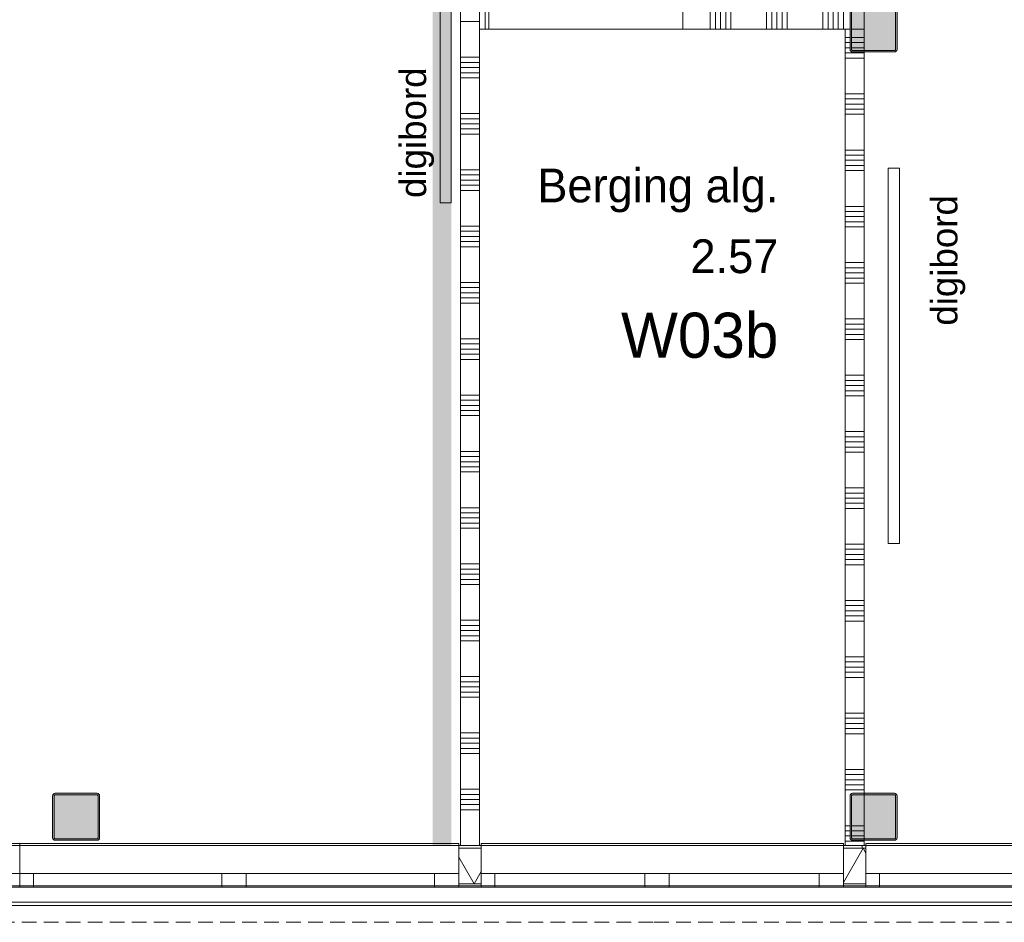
# Model space of a CAD drawing. Header units: millimetres. Extents: x -409 to 257590, y -7854 to 67330.
# Tile 173 of 205: x 85310 to 90557, y -409 to 4400. Entities that reach past the tile are written whole.
import ezdxf
from ezdxf.enums import TextEntityAlignment as Align

# ---------------------------------------------------------------- set-up
doc = ezdxf.new("R2010")
doc.units = ezdxf.units.MM
doc.header["$MEASUREMENT"] = 0
doc.linetypes.add('B0702', pattern=[117.37, 78.119999, -39.250001])
for name, color, linetype in [('New_21 Buitenwanden', 7, 'Continuous'), ('New_21 Buitenwanden Doorsnede-arcering', 7, 'Continuous'), ('New_21 Buitenwanden Laagscheidingslijnen', 7, 'Continuous'), ('New_21 Buitenwanden Ramen', 7, 'Continuous'), ('New_22 NC Binnenwanden', 7, 'Continuous'), ('New_22 NC Binnenwanden Deuren', 7, 'Continuous'), ('New_22 NC Binnenwanden Doorsnede-arcering', 7, 'Continuous'), ('New_22 NC Binnenwanden Laagscheidingslijnen', 7, 'Continuous'), ('New_23 Vloeren', 7, 'Continuous'), ('New_41 Buitenwandafwerking houten latten', 7, 'Continuous'), ('New_72 Vaste Inrichting', 7, 'Continuous'), ('New_info tekst digiborden', 7, 'Continuous'), ('New_Info Wandafwerking aanduiding', 7, 'Continuous'), ('New_Info Wandafwerking aanduiding Doorsnede-arcering', 7, 'Continuous'), ('New_Z Ruimtefuncties', 7, 'Continuous'), ('New_Z Ruimtefuncties Zone omranding', 7, 'Continuous'), ('New_Z Ruimtefuncties Zone tekst', 7, 'Continuous'), ('S-COLS-____-OTLN.RVT S', 7, 'Continuous'), ('S-COLS-____-OTLN.RVT S 2D arcering', 7, 'Continuous')]:
    doc.layers.add(name, color=color, linetype=linetype)
doc.styles.add('GENERATED_STYLE_1', font='txt')
doc.styles.add('GENERATED_STYLE_2', font='txt')
pattern_1 = [(90, (0, 0), (-200, 0), [])]

# ---------------------------------------------------------------- blocks, each defined once
blk = doc.blocks.new('Slab_1_2', base_point=(0, 42578.3))
at = {"layer": 'New_23 Vloeren', "color": 1, "linetype": 'Continuous', "lineweight": 0, "flags": 128}
blk.add_lwpolyline([(61758.1, 8599), (73460, 8599), (73460, 0), (99110, 0), (99110, 26125), (66860, 26125), (61760, 26125)], dxfattribs=at)
blk = doc.blocks.new('*X119')
at = {"layer": 'New_22 NC Binnenwanden Doorsnede-arcering', "color": 254, "linetype": 'Continuous', "lineweight": 0, "true_color": 0xe9ebeb}
blk.add_line((87790.3, 4350), (87790.3, 4450), dxfattribs=at)
blk = doc.blocks.new('*X120')
at = {"layer": 'New_22 NC Binnenwanden Doorsnede-arcering', "color": 254, "linetype": 'Continuous', "lineweight": 0, "true_color": 0xe9ebeb}
for p, q in [((88990.3, 4350), (88990.3, 4450)), ((89017.7, 4350), (89017.7, 4450)), ((89045.1, 4350), (89045.1, 4450)), ((89072.6, 4350), (89072.6, 4450)), ((89100, 4350), (89100, 4450)), ((89290.3, 4350), (89290.3, 4450)), ((89317.7, 4350), (89317.7, 4450)), ((89345.1, 4350), (89345.1, 4450)), ((89372.6, 4350), (89372.6, 4450)), ((89400, 4350), (89400, 4450)), ((89590.3, 4350), (89590.3, 4450)), ((89617.7, 4350), (89617.7, 4450)), ((89645.1, 4350), (89645.1, 4450)), ((89672.6, 4350), (89672.6, 4450)), ((89700, 4350), (89700, 4450))]:
    blk.add_line(p, q, dxfattribs=at)
blk = doc.blocks.new('D1 22_5')
at = {"layer": 'New_22 NC Binnenwanden Deuren', "color": 1, "linetype": 'Continuous', "lineweight": 0}
for q in [(-481.8, 267.6), (-517, 0)]:
    blk.add_line((517, 0), q, dxfattribs=at)
at = {"layer": 'New_22 NC Binnenwanden Deuren', "color": 7, "linetype": 'Continuous', "lineweight": 0}
for p, q in [((-517, -14), (-517, -114)), ((-517, -14), (-517, -114)), ((517, -14), (517, -114)), ((517, -14), (517, -114))]:
    blk.add_line(p, q, dxfattribs=at)
at = {"layer": 'New_22 NC Binnenwanden Deuren', "color": 1, "linetype": 'Continuous', "lineweight": 0}
blk.add_arc((517, 0), 1034, 165, 180, dxfattribs=at)
blk = doc.blocks.new('Wall_14_2', base_point=(87660, 4450))
at = {"layer": 'New_22 NC Binnenwanden', "color": 8, "linetype": 'Continuous', "lineweight": 0, "true_color": 0x778488}
for p, q in [((87810, 4450), (87810, 4350)), ((88844, 4450), (88844, 4350))]:
    blk.add_line(p, q, dxfattribs=at)
at = {"layer": 'New_22 NC Binnenwanden', "color": 8, "linetype": 'Continuous', "lineweight": 0, "true_color": 0x778488, "flags": 128}
for points in [[(87810, 4450), (87760, 4450)], [(87760, 4450), (87760, 4350)], [(89710, 4450), (88844, 4450)], [(89810, 4450), (89810, 4350)], [(87760, 4350), (87810, 4350)], [(88844, 4350), (89710, 4350)]]:
    blk.add_lwpolyline(points, dxfattribs=at)
at = {"layer": 'New_22 NC Binnenwanden Laagscheidingslijnen', "color": 8, "linetype": 'Continuous', "lineweight": 0, "true_color": 0x778488}
for p, q in [((89710, 4350), (89735, 4350)), ((89743, 4350), (89810, 4350))]:
    blk.add_line(p, q, dxfattribs=at)
at = {"layer": 'New_22 NC Binnenwanden', "color": 8, "lineweight": 0, "true_color": 0x778488}
for name in ['*X119', '*X120']:
    blk.add_blockref(name, (0, 0), dxfattribs=at)
at = {"layer": 'New_22 NC Binnenwanden Deuren', "color": 1, "linetype": 'Continuous', "lineweight": 0, "xscale": -0.9999999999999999, "zscale": 1000, "rotation": 359.9999169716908}
blk.add_blockref('D1 22_5', (88327, 4464), dxfattribs=at)
blk = doc.blocks.new('Wall_210_2', base_point=(99110, 0))
at = {"layer": 'New_21 Buitenwanden', "color": 8, "linetype": 'Continuous', "lineweight": 0, "true_color": 0x778488}
for p, q in [((73316, -214), (99254, -214)), ((73246, -302), (99324, -302))]:
    blk.add_line(p, q, dxfattribs=at)
at = {"layer": 'New_21 Buitenwanden', "color": 8, "linetype": 'Continuous', "lineweight": 0, "true_color": 0x778488, "flags": 128}
for points in [[(99110, 0), (73460, 0)], [(73140, -320), (99412, -320)]]:
    blk.add_lwpolyline(points, dxfattribs=at)
blk = doc.blocks.new('*X882')
at = {"layer": 'New_22 NC Binnenwanden Doorsnede-arcering', "color": 254, "linetype": 'Continuous', "lineweight": 0, "true_color": 0xe9ebeb}
for p, q in [((89710, 4305.5), (89735, 4305.5)), ((89710, 4278.1), (89735, 4278.1)), ((89710, 4250.7), (89735, 4250.7)), ((89710, 4223.2), (89810, 4223.2)), ((89710, 4195.8), (89810, 4195.8)), ((89710, 4005.5), (89810, 4005.5)), ((89710, 3978.1), (89810, 3978.1)), ((89710, 3950.7), (89810, 3950.7)), ((89710, 3923.2), (89810, 3923.2)), ((89710, 3895.8), (89810, 3895.8)), ((89710, 3705.5), (89810, 3705.5)), ((89710, 3678.1), (89810, 3678.1)), ((89710, 3650.7), (89810, 3650.7)), ((89710, 3623.2), (89810, 3623.2)), ((89710, 3595.8), (89810, 3595.8)), ((89709.9, 3405.5), (89809.9, 3405.5)), ((89709.9, 3378.1), (89809.9, 3378.1)), ((89709.9, 3350.7), (89809.9, 3350.7)), ((89709.9, 3323.2), (89809.9, 3323.2)), ((89709.9, 3295.8), (89809.9, 3295.8)), ((89709.9, 3105.5), (89809.9, 3105.5)), ((89709.9, 3078.1), (89809.9, 3078.1)), ((89709.9, 3050.7), (89809.9, 3050.7)), ((89709.9, 3023.2), (89809.9, 3023.2)), ((89709.9, 2995.8), (89809.9, 2995.8)), ((89709.9, 2805.5), (89809.9, 2805.5)), ((89709.9, 2778.1), (89809.9, 2778.1)), ((89709.9, 2750.7), (89809.9, 2750.7)), ((89709.9, 2723.2), (89809.9, 2723.2)), ((89709.9, 2695.8), (89809.9, 2695.8)), ((89709.9, 2505.5), (89809.9, 2505.5)), ((89709.9, 2478.1), (89809.9, 2478.1)), ((89709.9, 2450.7), (89809.9, 2450.7)), ((89709.9, 2423.2), (89809.9, 2423.2)), ((89709.9, 2395.8), (89809.9, 2395.8)), ((89709.9, 2205.5), (89809.9, 2205.5)), ((89709.9, 2178.1), (89809.9, 2178.1)), ((89709.9, 2150.7), (89809.9, 2150.7)), ((89709.9, 2123.2), (89809.9, 2123.2)), ((89709.9, 2095.8), (89809.9, 2095.8)), ((89709.9, 1905.5), (89809.9, 1905.5)), ((89709.9, 1878.1), (89809.9, 1878.1)), ((89709.9, 1850.7), (89809.9, 1850.7)), ((89709.9, 1823.2), (89809.9, 1823.2)), ((89709.9, 1795.8), (89809.9, 1795.8)), ((89709.9, 1605.5), (89809.9, 1605.5)), ((89709.9, 1578.1), (89809.9, 1578.1)), ((89709.9, 1550.7), (89809.9, 1550.7)), ((89709.9, 1523.2), (89809.9, 1523.2)), ((89709.9, 1495.8), (89809.9, 1495.8)), ((89709.8, 1305.5), (89809.8, 1305.5)), ((89709.8, 1278.1), (89809.8, 1278.1)), ((89709.8, 1250.7), (89809.8, 1250.7)), ((89709.8, 1223.2), (89809.8, 1223.2)), ((89709.8, 1195.8), (89809.8, 1195.8)), ((89709.8, 1005.5), (89809.8, 1005.5)), ((89709.8, 978.1), (89809.8, 978.1)), ((89709.8, 950.7), (89809.8, 950.7)), ((89709.8, 923.2), (89809.8, 923.2)), ((89709.8, 895.8), (89809.8, 895.8)), ((89709.8, 705.5), (89809.8, 705.5)), ((89709.8, 678.1), (89809.8, 678.1)), ((89709.8, 650.7), (89809.8, 650.7)), ((89709.8, 623.2), (89809.8, 623.2)), ((89709.8, 595.8), (89809.8, 595.8)), ((89709.8, 405.5), (89809.8, 405.5)), ((89709.8, 378.1), (89809.8, 378.1)), ((89709.8, 350.7), (89809.8, 350.7)), ((89709.8, 323.2), (89809.8, 323.2)), ((89709.8, 295.8), (89809.8, 295.8)), ((89709.8, 105.5), (89735, 105.5)), ((89709.8, 78.1), (89735, 78.1)), ((89709.8, 50.7), (89735, 50.7)), ((89709.8, 23.2), (89809.8, 23.2))]:
    blk.add_line(p, q, dxfattribs=at)
blk = doc.blocks.new('*X883')
at = {"layer": 'New_22 NC Binnenwanden Doorsnede-arcering', "color": 254, "linetype": 'Continuous', "lineweight": 0, "true_color": 0xe9ebeb}
for p, q in [((89743, 105.5), (89809.8, 105.5)), ((89743, 78.1), (89809.8, 78.1)), ((89743, 50.7), (89809.8, 50.7))]:
    blk.add_line(p, q, dxfattribs=at)
blk = doc.blocks.new('*X884')
at = {"layer": 'New_22 NC Binnenwanden Doorsnede-arcering', "color": 254, "linetype": 'Continuous', "lineweight": 0, "true_color": 0xe9ebeb}
for p, q in [((89743, 4305.5), (89810, 4305.5)), ((89743, 4278.1), (89810, 4278.1)), ((89743, 4250.7), (89810, 4250.7))]:
    blk.add_line(p, q, dxfattribs=at)
blk = doc.blocks.new('Wall_219_2', base_point=(89810, 4450))
at = {"layer": 'New_22 NC Binnenwanden', "color": 8, "linetype": 'Continuous', "lineweight": 0, "true_color": 0x778488, "flags": 128}
for points in [[(89710, 4350), (89709.8, 0)], [(89810, 4233), (89810, 4350)], [(89809.8, 275), (89810, 4225)], [(89809.8, 33), (89809.8, 267)], [(89809.8, 0), (89709.8, 0)], [(89809.8, 0), (89809.8, 25)]]:
    blk.add_lwpolyline(points, dxfattribs=at)
at = {"layer": 'New_22 NC Binnenwanden Laagscheidingslijnen', "color": 8, "linetype": 'Continuous', "lineweight": 0, "true_color": 0x778488}
for p, q in [((89710, 4350), (89735, 4350)), ((89743, 4350), (89810, 4350))]:
    blk.add_line(p, q, dxfattribs=at)
at = {"layer": 'New_22 NC Binnenwanden', "color": 8, "lineweight": 0, "true_color": 0x778488}
for name in ['*X882', '*X884', '*X883']:
    blk.add_blockref(name, (0, 0), dxfattribs=at)
blk = doc.blocks.new('Notitiebord 22 KM')
at = {"layer": 'New_72 Vaste Inrichting', "color": 253, "linetype": 'Continuous', "lineweight": 0, "true_color": 0x99a3a6}
for p, q in [((2000, 60), (0, 60)), ((0, 60), (0, 0)), ((2000, 0), (2000, 60)), ((0, 0), (2000, 0))]:
    blk.add_line(p, q, dxfattribs=at)
blk = doc.blocks.new('Column 360[43]_2', base_point=(0.5, 3))
at = {"layer": 'S-COLS-____-OTLN.RVT S 2D arcering', "linetype": 'Continuous', "lineweight": 0, "true_color": 0x778488}
h = blk.add_hatch(color=8, dxfattribs=at)
h.paths.add_polyline_path([(85485.5, 41), (85486.5, 36), (85489.3, 31.8), (85493.5, 28.9), (85498.5, 28), (85722.5, 28), (85727.5, 28.9), (85731.7, 31.8), (85734.5, 36), (85735.5, 41), (85735.5, 265), (85734.5, 269.9), (85731.7, 274.1), (85727.5, 277), (85722.5, 278), (85498.5, 278), (85493.5, 277), (85489.3, 274.1), (85486.5, 269.9), (85485.5, 265)])
h.paths.add_polyline_path([(85722.5, 36), (85498.5, 36), (85496.6, 36.3), (85495, 37.4), (85493.9, 39), (85493.5, 41), (85493.5, 265), (85493.9, 266.9), (85495, 268.5), (85496.6, 269.6), (85498.5, 270), (85722.5, 270), (85724.4, 269.6), (85726.1, 268.5), (85727.1, 266.9), (85727.5, 265), (85727.5, 41), (85727.1, 39), (85726.1, 37.4), (85724.4, 36.3)], flags=0)
blk.add_hatch(color=8, dxfattribs=at).paths.add_polyline_path([(85722.5, 270), (85498.5, 270), (85496.6, 269.6), (85495, 268.5), (85493.9, 266.9), (85493.5, 265), (85493.5, 41), (85493.9, 39), (85495, 37.4), (85496.6, 36.3), (85498.5, 36), (85722.5, 36), (85724.4, 36.3), (85726.1, 37.4), (85727.1, 39), (85727.5, 41), (85727.5, 265), (85727.1, 266.9), (85726.1, 268.5), (85724.4, 269.6)])
at = {"layer": 'S-COLS-____-OTLN.RVT S', "color": 1, "linetype": 'Continuous', "lineweight": 0}
for p, q in [((85486.5, 269.9), (85485.5, 265)), ((85485.5, 265), (85485.5, 41)), ((85489.3, 274.1), (85486.5, 269.9)), ((85493.5, 277), (85489.3, 274.1)), ((85498.5, 278), (85493.5, 277)), ((85493.5, 265), (85493.9, 266.9)), ((85493.5, 41), (85493.5, 265)), ((85493.9, 266.9), (85495, 268.5)), ((85495, 268.5), (85496.6, 269.6)), ((85496.6, 269.6), (85498.5, 270)), ((85722.5, 278), (85498.5, 278)), ((85498.5, 270), (85722.5, 270)), ((85727.5, 277), (85722.5, 278)), ((85722.5, 270), (85724.4, 269.6)), ((85724.4, 269.6), (85726.1, 268.5)), ((85726.1, 268.5), (85727.1, 266.9)), ((85727.1, 266.9), (85727.5, 265)), ((85731.7, 274.1), (85727.5, 277)), ((85727.5, 265), (85727.5, 41)), ((85734.5, 269.9), (85731.7, 274.1)), ((85735.5, 265), (85734.5, 269.9)), ((85735.5, 41), (85735.5, 265)), ((85485.5, 41), (85486.5, 36)), ((85486.5, 36), (85489.3, 31.8)), ((85489.3, 31.8), (85493.5, 28.9)), ((85493.9, 39), (85493.5, 41)), ((85493.5, 28.9), (85498.5, 28)), ((85495, 37.4), (85493.9, 39)), ((85496.6, 36.3), (85495, 37.4)), ((85498.5, 36), (85496.6, 36.3)), ((85722.5, 36), (85498.5, 36)), ((85498.5, 28), (85722.5, 28)), ((85724.4, 36.3), (85722.5, 36)), ((85722.5, 28), (85727.5, 28.9)), ((85726.1, 37.4), (85724.4, 36.3)), ((85727.1, 39), (85726.1, 37.4)), ((85727.5, 41), (85727.1, 39)), ((85727.5, 28.9), (85731.7, 31.8)), ((85731.7, 31.8), (85734.5, 36)), ((85734.5, 36), (85735.5, 41))]:
    blk.add_line(p, q, dxfattribs=at)
blk = doc.blocks.new('Column 361[44]_2', base_point=(0.5, 3))
at = {"layer": 'S-COLS-____-OTLN.RVT S 2D arcering', "linetype": 'Continuous', "lineweight": 0, "true_color": 0x778488}
h = blk.add_hatch(color=8, dxfattribs=at)
h.paths.add_polyline_path([(89735.5, 41), (89736.5, 36), (89739.3, 31.8), (89743.5, 28.9), (89748.5, 28), (89972.5, 28), (89977.5, 28.9), (89981.7, 31.8), (89984.5, 36), (89985.5, 41), (89985.5, 265), (89984.5, 269.9), (89981.7, 274.1), (89977.5, 277), (89972.5, 278), (89748.5, 278), (89743.5, 277), (89739.3, 274.1), (89736.5, 269.9), (89735.5, 265)])
h.paths.add_polyline_path([(89972.5, 36), (89748.5, 36), (89746.6, 36.3), (89745, 37.4), (89743.9, 39), (89743.5, 41), (89743.5, 265), (89743.9, 266.9), (89745, 268.5), (89746.6, 269.6), (89748.5, 270), (89972.5, 270), (89974.4, 269.6), (89976.1, 268.5), (89977.1, 266.9), (89977.5, 265), (89977.5, 41), (89977.1, 39), (89976.1, 37.4), (89974.4, 36.3)], flags=0)
blk.add_hatch(color=8, dxfattribs=at).paths.add_polyline_path([(89972.5, 270), (89748.5, 270), (89746.6, 269.6), (89745, 268.5), (89743.9, 266.9), (89743.5, 265), (89743.5, 41), (89743.9, 39), (89745, 37.4), (89746.6, 36.3), (89748.5, 36), (89972.5, 36), (89974.4, 36.3), (89976.1, 37.4), (89977.1, 39), (89977.5, 41), (89977.5, 265), (89977.1, 266.9), (89976.1, 268.5), (89974.4, 269.6)])
at = {"layer": 'S-COLS-____-OTLN.RVT S', "color": 1, "linetype": 'Continuous', "lineweight": 0}
for p, q in [((89736.5, 269.9), (89735.5, 265)), ((89735.5, 265), (89735.5, 41)), ((89739.3, 274.1), (89736.5, 269.9)), ((89743.5, 277), (89739.3, 274.1)), ((89748.5, 278), (89743.5, 277)), ((89743.5, 265), (89743.9, 266.9)), ((89743.5, 41), (89743.5, 265)), ((89743.9, 266.9), (89745, 268.5)), ((89745, 268.5), (89746.6, 269.6)), ((89746.6, 269.6), (89748.5, 270)), ((89972.5, 278), (89748.5, 278)), ((89748.5, 270), (89972.5, 270)), ((89977.5, 277), (89972.5, 278)), ((89972.5, 270), (89974.4, 269.6)), ((89974.4, 269.6), (89976.1, 268.5)), ((89976.1, 268.5), (89977.1, 266.9)), ((89977.1, 266.9), (89977.5, 265)), ((89981.7, 274.1), (89977.5, 277)), ((89977.5, 265), (89977.5, 41)), ((89984.5, 269.9), (89981.7, 274.1)), ((89985.5, 265), (89984.5, 269.9)), ((89985.5, 41), (89985.5, 265)), ((89735.5, 41), (89736.5, 36)), ((89736.5, 36), (89739.3, 31.8)), ((89739.3, 31.8), (89743.5, 28.9)), ((89743.9, 39), (89743.5, 41)), ((89743.5, 28.9), (89748.5, 28)), ((89745, 37.4), (89743.9, 39)), ((89746.6, 36.3), (89745, 37.4)), ((89748.5, 36), (89746.6, 36.3)), ((89972.5, 36), (89748.5, 36)), ((89748.5, 28), (89972.5, 28)), ((89974.4, 36.3), (89972.5, 36)), ((89972.5, 28), (89977.5, 28.9)), ((89976.1, 37.4), (89974.4, 36.3)), ((89977.1, 39), (89976.1, 37.4)), ((89977.5, 41), (89977.1, 39)), ((89977.5, 28.9), (89981.7, 31.8)), ((89981.7, 31.8), (89984.5, 36)), ((89984.5, 36), (89985.5, 41))]:
    blk.add_line(p, q, dxfattribs=at)
blk = doc.blocks.new('Column 392[75]_2', base_point=(0.5, 3))
at = {"layer": 'S-COLS-____-OTLN.RVT S 2D arcering', "linetype": 'Continuous', "lineweight": 0, "true_color": 0x778488}
h = blk.add_hatch(color=8, dxfattribs=at)
h.paths.add_polyline_path([(89735.5, 4241), (89736.5, 4236), (89739.3, 4231.8), (89743.5, 4228.9), (89748.5, 4228), (89972.5, 4228), (89977.5, 4228.9), (89981.7, 4231.8), (89984.5, 4236), (89985.5, 4241), (89985.5, 4465), (89984.5, 4469.9), (89981.7, 4474.1), (89977.5, 4477), (89972.5, 4478), (89748.5, 4478), (89743.5, 4477), (89739.3, 4474.1), (89736.5, 4469.9), (89735.5, 4465)])
h.paths.add_polyline_path([(89972.5, 4236), (89748.5, 4236), (89746.6, 4236.3), (89745, 4237.4), (89743.9, 4239), (89743.5, 4241), (89743.5, 4465), (89743.9, 4466.9), (89745, 4468.5), (89746.6, 4469.6), (89748.5, 4470), (89972.5, 4470), (89974.4, 4469.6), (89976.1, 4468.5), (89977.1, 4466.9), (89977.5, 4465), (89977.5, 4241), (89977.1, 4239), (89976.1, 4237.4), (89974.4, 4236.3)], flags=0)
blk.add_hatch(color=8, dxfattribs=at).paths.add_polyline_path([(89972.5, 4470), (89748.5, 4470), (89746.6, 4469.6), (89745, 4468.5), (89743.9, 4466.9), (89743.5, 4465), (89743.5, 4241), (89743.9, 4239), (89745, 4237.4), (89746.6, 4236.3), (89748.5, 4236), (89972.5, 4236), (89974.4, 4236.3), (89976.1, 4237.4), (89977.1, 4239), (89977.5, 4241), (89977.5, 4465), (89977.1, 4466.9), (89976.1, 4468.5), (89974.4, 4469.6)])
at = {"layer": 'S-COLS-____-OTLN.RVT S', "color": 1, "linetype": 'Continuous', "lineweight": 0}
for p, q in [((89736.5, 4469.9), (89735.5, 4465)), ((89735.5, 4465), (89735.5, 4241)), ((89739.3, 4474.1), (89736.5, 4469.9)), ((89743.5, 4477), (89739.3, 4474.1)), ((89748.5, 4478), (89743.5, 4477)), ((89743.5, 4465), (89743.9, 4466.9)), ((89743.5, 4241), (89743.5, 4465)), ((89743.9, 4466.9), (89745, 4468.5)), ((89745, 4468.5), (89746.6, 4469.6)), ((89746.6, 4469.6), (89748.5, 4470)), ((89972.5, 4478), (89748.5, 4478)), ((89748.5, 4470), (89972.5, 4470)), ((89977.5, 4477), (89972.5, 4478)), ((89972.5, 4470), (89974.4, 4469.6)), ((89974.4, 4469.6), (89976.1, 4468.5)), ((89976.1, 4468.5), (89977.1, 4466.9)), ((89977.1, 4466.9), (89977.5, 4465)), ((89981.7, 4474.1), (89977.5, 4477)), ((89977.5, 4465), (89977.5, 4241)), ((89984.5, 4469.9), (89981.7, 4474.1)), ((89985.5, 4465), (89984.5, 4469.9)), ((89985.5, 4241), (89985.5, 4465)), ((89735.5, 4241), (89736.5, 4236)), ((89736.5, 4236), (89739.3, 4231.8)), ((89739.3, 4231.8), (89743.5, 4228.9)), ((89743.9, 4239), (89743.5, 4241)), ((89743.5, 4228.9), (89748.5, 4228)), ((89745, 4237.4), (89743.9, 4239)), ((89746.6, 4236.3), (89745, 4237.4)), ((89748.5, 4236), (89746.6, 4236.3)), ((89972.5, 4236), (89748.5, 4236)), ((89748.5, 4228), (89972.5, 4228)), ((89974.4, 4236.3), (89972.5, 4236)), ((89972.5, 4228), (89977.5, 4228.9)), ((89976.1, 4237.4), (89974.4, 4236.3)), ((89977.1, 4239), (89976.1, 4237.4)), ((89977.5, 4241), (89977.1, 4239)), ((89977.5, 4228.9), (89981.7, 4231.8)), ((89981.7, 4231.8), (89984.5, 4236)), ((89984.5, 4236), (89985.5, 4241))]:
    blk.add_line(p, q, dxfattribs=at)
blk = doc.blocks.new('Berging alg._2.57_56_2', base_point=(88696.4, 3082.3))
at = {"layer": 'New_Z Ruimtefuncties Zone tekst', "color": 2, "lineweight": 0}
for tag, height, style, p in [('DUMMY_938', 180, 'GENERATED_STYLE_1', (89353.1, 3648)), ('ROOM_NAME', 180, 'GENERATED_STYLE_1', (89353.1, 3606.9)), ('DUMMY_939', 180, 'GENERATED_STYLE_1', (89353.1, 3270.9)), ('ROOM_NUMBER', 180, 'GENERATED_STYLE_1', (89353.1, 3229.7)), ('stWallCovering', 240, 'GENERATED_STYLE_2', (89353.1, 2838.9))]:
    blk.add_attdef(tag, text='', height=height, dxfattribs=dict(at, style=style)).set_placement(p, align=Align.TOP_RIGHT)
at = {"layer": 'New_Z Ruimtefuncties Zone tekst', "color": 2, "lineweight": 0, "style": 'GENERATED_STYLE_2'}
blk.add_attdef('DUMMY_940', text='', height=240, dxfattribs=at).set_placement((88039.8, 2893.7), align=Align.TOP_LEFT)
blk = doc.blocks.new('*X2068')
at = {"layer": 'New_22 NC Binnenwanden Doorsnede-arcering', "color": 254, "linetype": 'Continuous', "lineweight": 0, "true_color": 0xe9ebeb}
for p, q in [((87733, 4390.3), (87660, 4390.3)), ((87760, 4390.3), (87733, 4390.3)), ((87733, 4200), (87660, 4200)), ((87760, 4200), (87733, 4200)), ((87733, 4172.6), (87660, 4172.6)), ((87760, 4172.6), (87733, 4172.6)), ((87733, 4145.1), (87660, 4145.1)), ((87733, 4117.7), (87660, 4117.7)), ((87760, 4145.1), (87733, 4145.1)), ((87760, 4117.7), (87733, 4117.7)), ((87733, 4090.3), (87660, 4090.3)), ((87760, 4090.3), (87733, 4090.3)), ((87733, 3900), (87660, 3900)), ((87760, 3900), (87733, 3900)), ((87733, 3872.6), (87660, 3872.6)), ((87733, 3845.1), (87660, 3845.1)), ((87760, 3872.6), (87733, 3872.6)), ((87760, 3845.1), (87733, 3845.1)), ((87733, 3817.7), (87660, 3817.7)), ((87733, 3790.3), (87660, 3790.3)), ((87760, 3817.7), (87733, 3817.7)), ((87760, 3790.3), (87733, 3790.3)), ((87733, 3600), (87660, 3600)), ((87733, 3572.6), (87660, 3572.6)), ((87760, 3600), (87733, 3600)), ((87760, 3572.6), (87733, 3572.6)), ((87733, 3545.1), (87660, 3545.1)), ((87733, 3517.7), (87660, 3517.7)), ((87760, 3545.1), (87733, 3545.1)), ((87760, 3517.7), (87733, 3517.7)), ((87733, 3490.3), (87660, 3490.3)), ((87760, 3490.3), (87733, 3490.3)), ((87733, 3300), (87660, 3300)), ((87733, 3272.6), (87660, 3272.6)), ((87760, 3300), (87733, 3300)), ((87760, 3272.6), (87733, 3272.6)), ((87733, 3245.1), (87660, 3245.1)), ((87733, 3217.7), (87660, 3217.7)), ((87760, 3245.1), (87733, 3245.1)), ((87760, 3217.7), (87733, 3217.7)), ((87733, 3190.3), (87660, 3190.3)), ((87760, 3190.3), (87733, 3190.3)), ((87733, 3000), (87660, 3000)), ((87760, 3000), (87733, 3000)), ((87733, 2972.6), (87660, 2972.6)), ((87733, 2945.1), (87660, 2945.1)), ((87760, 2972.6), (87733, 2972.6)), ((87760, 2945.1), (87733, 2945.1)), ((87733, 2917.7), (87660, 2917.7)), ((87733, 2890.3), (87660, 2890.3)), ((87760, 2917.7), (87733, 2917.7)), ((87760, 2890.3), (87733, 2890.3)), ((87733, 2700), (87660, 2700)), ((87760, 2700), (87733, 2700)), ((87733, 2672.6), (87660, 2672.6)), ((87733, 2645.1), (87660, 2645.1)), ((87760, 2672.6), (87733, 2672.6)), ((87760, 2645.1), (87733, 2645.1)), ((87733, 2617.7), (87660, 2617.7)), ((87733, 2590.3), (87660, 2590.3)), ((87760, 2617.7), (87733, 2617.7)), ((87760, 2590.3), (87733, 2590.3)), ((87733, 2400), (87660, 2400)), ((87733, 2372.6), (87660, 2372.6)), ((87760, 2400), (87733, 2400)), ((87760, 2372.6), (87733, 2372.6)), ((87733, 2345.1), (87660, 2345.1)), ((87733, 2317.7), (87660, 2317.7)), ((87760, 2345.1), (87733, 2345.1)), ((87760, 2317.7), (87733, 2317.7)), ((87733, 2290.3), (87660, 2290.3)), ((87760, 2290.3), (87733, 2290.3)), ((87733, 2100), (87660, 2100)), ((87760, 2100), (87733, 2100)), ((87733, 2072.6), (87660, 2072.6)), ((87760, 2072.6), (87733, 2072.6)), ((87733, 2045.1), (87660, 2045.1)), ((87733, 2017.7), (87660, 2017.7)), ((87760, 2045.1), (87733, 2045.1)), ((87760, 2017.7), (87733, 2017.7)), ((87733, 1990.3), (87660, 1990.3)), ((87760, 1990.3), (87733, 1990.3)), ((87733, 1800), (87660, 1800)), ((87760, 1800), (87733, 1800)), ((87733, 1772.6), (87660, 1772.6)), ((87733, 1745.1), (87660, 1745.1)), ((87760, 1772.6), (87733, 1772.6)), ((87760, 1745.1), (87733, 1745.1)), ((87733, 1717.7), (87660, 1717.7)), ((87733, 1690.3), (87660, 1690.3)), ((87760, 1717.7), (87733, 1717.7)), ((87760, 1690.3), (87733, 1690.3)), ((87733, 1500), (87660, 1500)), ((87733, 1472.6), (87660, 1472.6)), ((87760, 1500), (87733, 1500)), ((87760, 1472.6), (87733, 1472.6)), ((87733, 1445.1), (87660, 1445.1)), ((87733, 1417.7), (87660, 1417.7)), ((87760, 1445.1), (87733, 1445.1)), ((87760, 1417.7), (87733, 1417.7)), ((87733, 1390.3), (87660, 1390.3)), ((87760, 1390.3), (87733, 1390.3)), ((87733, 1200), (87660, 1200)), ((87733, 1172.6), (87660, 1172.6)), ((87760, 1200), (87733, 1200)), ((87760, 1172.6), (87733, 1172.6)), ((87733, 1145.1), (87660, 1145.1)), ((87733, 1117.7), (87660, 1117.7)), ((87760, 1145.1), (87733, 1145.1)), ((87760, 1117.7), (87733, 1117.7)), ((87733, 1090.3), (87660, 1090.3)), ((87760, 1090.3), (87733, 1090.3)), ((87733, 900), (87660, 900)), ((87760, 900), (87733, 900)), ((87733, 872.6), (87660, 872.6)), ((87733, 845.1), (87660, 845.1)), ((87760, 872.6), (87733, 872.6)), ((87760, 845.1), (87733, 845.1)), ((87733, 817.7), (87660, 817.7)), ((87733, 790.3), (87660, 790.3)), ((87760, 817.7), (87733, 817.7)), ((87760, 790.3), (87733, 790.3)), ((87733, 600), (87660, 600)), ((87760, 600), (87733, 600)), ((87733, 572.6), (87660, 572.6)), ((87733, 545.1), (87660, 545.1)), ((87760, 572.6), (87733, 572.6)), ((87760, 545.1), (87733, 545.1)), ((87733, 517.7), (87660, 517.7)), ((87733, 490.3), (87660, 490.3)), ((87760, 517.7), (87733, 517.7)), ((87760, 490.3), (87733, 490.3)), ((87733, 300), (87660, 300)), ((87733, 272.6), (87660, 272.6)), ((87760, 300), (87733, 300)), ((87760, 272.6), (87733, 272.6)), ((87733, 245.1), (87660, 245.1)), ((87733, 217.7), (87660, 217.7)), ((87760, 245.1), (87733, 245.1)), ((87760, 217.7), (87733, 217.7)), ((87733, 190.3), (87660, 190.3)), ((87760, 190.3), (87733, 190.3))]:
    blk.add_line(p, q, dxfattribs=at)
blk = doc.blocks.new('Wall_471_2', base_point=(87660, 8949.4))
at = {"layer": 'New_22 NC Binnenwanden', "color": 8, "linetype": 'Continuous', "lineweight": 0, "true_color": 0x778488, "flags": 128}
for points in [[(87660, 8849.4), (87660, 0)], [(87760, 0), (87760, 8849.4)], [(87660, 0), (87760, 0)]]:
    blk.add_lwpolyline(points, dxfattribs=at)
at = {"layer": 'New_22 NC Binnenwanden', "color": 8, "lineweight": 0, "true_color": 0x778488}
blk.add_blockref('*X2068', (0, 0), dxfattribs=at)
blk = doc.blocks.new('Curtain Wall_72_2')
at = {"layer": 'New_41 Buitenwandafwerking houten latten', "color": 253, "linetype": 'B0702', "lineweight": 0, "true_color": 0x99a3a6, "flags": 128}
for points in [[(73467, -409), (73513, -409), (73613, -409), (73713, -409), (73813, -409), (73859, -409), (73959, -409), (74059, -409), (74159, -409), (74205, -409), (74305, -409), (74405, -409), (74505, -409), (74551, -409), (74651, -409), (74751, -409), (74851, -409), (74897, -409), (74997, -409), (75097, -409), (75197, -409), (75243, -409), (75343, -409), (75443, -409), (75543, -409), (75589, -409), (75689, -409), (75789, -409), (75889, -409), (75935, -409), (76035, -409), (76135, -409), (76235, -409), (76281, -409), (76381, -409), (76481, -409), (76581, -409), (76627, -409), (76727, -409), (76827, -409), (76927, -409), (76973, -409), (77073, -409), (77173, -409), (77273, -409), (77319, -409), (77419, -409), (77519, -409), (77619, -409), (77665, -409), (77765, -409), (77865, -409), (77965, -409), (78011, -409), (78111, -409), (78211, -409), (78311, -409), (78357, -409), (78457, -409), (78557, -409), (78657, -409), (78703, -409), (78803, -409), (78903, -409), (79003, -409), (79049, -409), (79149, -409), (79249, -409), (79349, -409), (79395, -409), (79495, -409), (79595, -409), (79695, -409), (79741, -409), (79841, -409), (79941, -409.1), (80041, -409.1), (80087, -409.1), (80187, -409.1), (80287, -409.1), (80387, -409.1), (80433, -409.1), (80533, -409.1), (80633, -409.1), (80733, -409.1), (80779, -409.1), (80879, -409.1), (80979, -409.1), (81079, -409.1), (81125, -409.1), (81225, -409.1), (81325, -409.1), (81425, -409.1), (81471, -409.1), (81571, -409.1), (81671, -409.1), (81771, -409.1), (81817, -409.1), (81917, -409.1), (82017, -409.1), (82117, -409.1), (82163, -409.1), (82263, -409.1), (82363, -409.1), (82463, -409.1), (82509, -409.1), (82609, -409.1), (82709, -409.1), (82809, -409.1), (82855, -409.1), (82955, -409.1), (83055, -409.1), (83155, -409.1), (83201, -409.1), (83301, -409.1), (83401, -409.1), (83501, -409.1), (83547, -409.1), (83647, -409.1), (83747, -409.1), (83847, -409.1), (83893, -409.1), (83993, -409.1), (84093, -409.1), (84193, -409.1), (84239, -409.1), (84339, -409.1), (84439, -409.1), (84539, -409.1), (84585, -409.1), (84685, -409.1), (84785, -409.1), (84885, -409.1), (84931, -409.1), (85031, -409.1), (85131, -409.1), (85231, -409.1), (85277, -409.1), (85377, -409.1), (85477, -409.1), (85577, -409.1), (85623, -409.1), (85723, -409.1), (85823, -409.1), (85923, -409.1), (85969, -409.1), (86069, -409.1), (86169, -409.1), (86269, -409.1), (86315, -409.1), (86415, -409.1), (86515, -409.1), (86615, -409.1), (86661, -409.1), (86761, -409.1), (86861, -409.1), (86961, -409.1), (87007, -409.1), (87107, -409.1), (87207, -409.1), (87307, -409.1), (87353, -409.1), (87453, -409.1), (87553, -409.1), (87653, -409.1), (87699, -409.1), (87799, -409.1), (87899, -409.1), (87999, -409.1), (88045, -409.1), (88145, -409.1), (88245, -409.1), (88345, -409.1), (88391, -409.1), (88491, -409.1), (88591, -409.1), (88691, -409.1)], [(88691, -409.1), (88737, -409.1), (88837, -409.1), (88937, -409.1), (89037, -409.1), (89083, -409.1), (89183, -409.1), (89283, -409.1), (89383, -409.1), (89429, -409.1), (89529, -409.1), (89629, -409.1), (89729, -409.1), (89775, -409.1), (89875, -409.1), (89975, -409.1), (90075, -409.1), (90121, -409.1), (90221, -409.1), (90321, -409.1), (90421, -409.1), (90467, -409.1), (90567, -409.1), (90667, -409.1), (90767, -409.1), (90813, -409.1), (90913, -409.1), (91013, -409.1), (91113, -409.1), (91159, -409.1), (91259, -409.1), (91359, -409.1), (91459, -409.1), (91505, -409.1), (91605, -409.1), (91705, -409.1), (91805, -409.1), (91851, -409.1), (91951, -409.1), (92051, -409.1), (92151, -409.1), (92197, -409.1), (92297, -409.1), (92397, -409.2), (92497, -409.2), (92543, -409.2), (92643, -409.2), (92743, -409.2), (92843, -409.2), (92889, -409.2), (92989, -409.2), (93089, -409.2), (93189, -409.2), (93235, -409.2), (93335, -409.2), (93435, -409.2), (93535, -409.2), (93581, -409.2), (93681, -409.2), (93781, -409.2), (93881, -409.2), (93927, -409.2), (94027, -409.2), (94127, -409.2), (94227, -409.2), (94273, -409.2), (94373, -409.2), (94473, -409.2), (94573, -409.2), (94619, -409.2), (94719, -409.2), (94819, -409.2), (94919, -409.2), (94965, -409.2), (95065, -409.2), (95165, -409.2), (95265, -409.2), (95311, -409.2), (95411, -409.2), (95511, -409.2), (95611, -409.2), (95657, -409.2), (95757, -409.2), (95857, -409.2), (95957, -409.2), (96003, -409.2), (96103, -409.2), (96203, -409.2), (96303, -409.2), (96349, -409.2), (96449, -409.2), (96549, -409.2), (96649, -409.2), (96695, -409.2), (96795, -409.2), (96895, -409.2), (96995, -409.2), (97041, -409.2), (97141, -409.2), (97241, -409.2), (97341, -409.2), (97387, -409.2), (97487, -409.2), (97587, -409.2), (97687, -409.2), (97733, -409.2), (97833, -409.2), (97933, -409.2), (98033, -409.2), (98079, -409.2), (98179, -409.2), (98279, -409.2), (98379, -409.2), (98425, -409.2), (98525, -409.2), (98625, -409.2), (98725, -409.2), (98771, -409.2), (98871, -409.2), (98971, -409.2), (99071, -409.2), (99102.9, -409.2)]]:
    blk.add_lwpolyline(points, dxfattribs=at)
blk = doc.blocks.new('*X2282')
at = {"layer": 'New_21 Buitenwanden Doorsnede-arcering', "color": 254, "linetype": 'Continuous', "lineweight": 0, "true_color": 0xe9ebeb}
for q in [(87650, -62.3), (87770, -137.9)]:
    blk.add_line((87731.8, -204), q, dxfattribs=at)
blk = doc.blocks.new('*X2283')
at = {"layer": 'New_21 Buitenwanden Doorsnede-arcering', "color": 254, "linetype": 'Continuous', "lineweight": 0, "true_color": 0xe9ebeb}
for p in [(89700, -197), (89819.8, -40.4)]:
    blk.add_line(p, (89805.1, -15), dxfattribs=at)
blk = doc.blocks.new('Rnx horizontaal 22_38')
at = {"layer": 'New_21 Buitenwanden Ramen', "color": 1, "linetype": 'Continuous', "lineweight": 0}
for p, q in [((-1170, 150), (-1170, 160)), ((-1170, 160), (1170, 160)), ((1170, 160), (1170, 150)), ((-1170, 0), (-1097, 0)), ((-1097, 0), (-1097, -72)), ((-1097, 0), (-93.5, 0)), ((-93.5, -72), (-93.5, 0)), ((-93.5, 0), (-57, 0)), ((-57, 0), (36.5, 0)), ((36.5, 0), (36.5, -72)), ((36.5, 0), (1040, 0)), ((1040, -72), (1040, 0)), ((1040, 0), (1170, 0)), ((-1097, -72), (-1170, -72)), ((-93.5, -72), (-1097, -72)), ((-57, -72), (-93.5, -72)), ((36.5, -72), (-57, -72)), ((1040, -72), (36.5, -72)), ((1170, -72), (1040, -72))]:
    blk.add_line(p, q, dxfattribs=at)
at = {"layer": 'New_21 Buitenwanden Ramen', "color": 9, "linetype": 'Continuous', "lineweight": 0}
for p, q in [((-1170, 135), (-1170, 150)), ((-1170, 0), (-1170, 135)), ((1170, 135), (1170, 150)), ((1170, 0), (1170, 135)), ((-1170, -54), (-1170, 0)), ((-1170, -54), (-1170, 0)), ((1170, -54), (1170, 0)), ((1170, -54), (1170, 0)), ((-1170, -72), (-1170, -54)), ((-1170, -72), (-1170, -54)), ((1170, -72), (1170, -54)), ((1170, -72), (1170, -54))]:
    blk.add_line(p, q, dxfattribs=at)
blk = doc.blocks.new('Rnx horizontaal 22_41')
at = {"layer": 'New_21 Buitenwanden Ramen', "color": 1, "linetype": 'Continuous', "lineweight": 0}
for p, q in [((-1175, 150), (-1175, 160)), ((-1175, 160), (1175, 160)), ((1175, 160), (1175, 150)), ((-1175, 0), (-1102, 0)), ((-1102, 0), (-1102, -72)), ((-1102, 0), (-36.5, 0)), ((-36.5, -72), (-36.5, 0)), ((-36.5, 0), (0, 0)), ((0, 0), (36.5, 0)), ((36.5, 0), (36.5, -72)), ((36.5, 0), (1102, 0)), ((1102, -72), (1102, 0)), ((1102, 0), (1175, 0)), ((-1102, -72), (-1175, -72)), ((-36.5, -72), (-1102, -72)), ((0, -72), (-36.5, -72)), ((36.5, -72), (0, -72)), ((1102, -72), (36.5, -72)), ((1175, -72), (1102, -72))]:
    blk.add_line(p, q, dxfattribs=at)
at = {"layer": 'New_21 Buitenwanden Ramen', "color": 9, "linetype": 'Continuous', "lineweight": 0}
for p, q in [((-1175, 135), (-1175, 150)), ((-1175, 0), (-1175, 135)), ((1175, 135), (1175, 150)), ((1175, 0), (1175, 135)), ((-1175, -54), (-1175, 0)), ((-1175, -54), (-1175, 0)), ((1175, -54), (1175, 0)), ((1175, -54), (1175, 0)), ((-1175, -72), (-1175, -54)), ((-1175, -72), (-1175, -54)), ((1175, -72), (1175, -54)), ((1175, -72), (1175, -54))]:
    blk.add_line(p, q, dxfattribs=at)
blk = doc.blocks.new('Rnx horizontaal 22_42')
at = {"layer": 'New_21 Buitenwanden Ramen', "color": 1, "linetype": 'Continuous', "lineweight": 0}
for p, q in [((-965, 150), (-965, 160)), ((-965, 160), (965, 160)), ((965, 160), (965, 150)), ((-965, 0), (-892, 0)), ((-892, 0), (-892, -72)), ((-892, 0), (-93.5, 0)), ((-93.5, -72), (-93.5, 0)), ((-93.5, 0), (-57, 0)), ((-57, 0), (36.5, 0)), ((36.5, 0), (36.5, -72)), ((36.5, 0), (835, 0)), ((835, -72), (835, 0)), ((835, 0), (965, 0)), ((-892, -72), (-965, -72)), ((-93.5, -72), (-892, -72)), ((-57, -72), (-93.5, -72)), ((36.5, -72), (-57, -72)), ((835, -72), (36.5, -72)), ((965, -72), (835, -72))]:
    blk.add_line(p, q, dxfattribs=at)
at = {"layer": 'New_21 Buitenwanden Ramen', "color": 9, "linetype": 'Continuous', "lineweight": 0}
for p, q in [((-965, 135), (-965, 150)), ((-965, 0), (-965, 135)), ((965, 135), (965, 150)), ((965, 0), (965, 135)), ((-965, -54), (-965, 0)), ((-965, -54), (-965, 0)), ((965, -54), (965, 0)), ((965, -54), (965, 0)), ((-965, -72), (-965, -54)), ((-965, -72), (-965, -54)), ((965, -72), (965, -54)), ((965, -72), (965, -54))]:
    blk.add_line(p, q, dxfattribs=at)
blk = doc.blocks.new('Rnx horizontaal 22_25')
at = {"layer": 'New_21 Buitenwanden Ramen', "color": 1, "linetype": 'Continuous', "lineweight": 0}
for p, q in [((-1130, 150), (-1130, 160)), ((-1130, 160), (1130, 160)), ((1130, 160), (1130, 150)), ((-1130, 0), (-1057, 0)), ((-1057, 0), (-1057, -72)), ((-1057, 0), (-93.5, 0)), ((-93.5, -72), (-93.5, 0)), ((-93.5, 0), (-57, 0)), ((-57, 0), (36.5, 0)), ((36.5, 0), (36.5, -72)), ((36.5, 0), (1000, 0)), ((1000, -72), (1000, 0)), ((1000, 0), (1130, 0)), ((-1057, -72), (-1130, -72)), ((-93.5, -72), (-1057, -72)), ((-57, -72), (-93.5, -72)), ((36.5, -72), (-57, -72)), ((1000, -72), (36.5, -72)), ((1130, -72), (1000, -72))]:
    blk.add_line(p, q, dxfattribs=at)
at = {"layer": 'New_21 Buitenwanden Ramen', "color": 9, "linetype": 'Continuous', "lineweight": 0}
for p, q in [((-1130, 135), (-1130, 150)), ((-1130, 0), (-1130, 135)), ((1130, 135), (1130, 150)), ((1130, 0), (1130, 135)), ((-1130, -54), (-1130, 0)), ((-1130, -54), (-1130, 0)), ((1130, -54), (1130, 0)), ((1130, -54), (1130, 0)), ((-1130, -72), (-1130, -54)), ((-1130, -72), (-1130, -54)), ((1130, -72), (1130, -54)), ((1130, -72), (1130, -54))]:
    blk.add_line(p, q, dxfattribs=at)
blk = doc.blocks.new('Wall_503_2', base_point=(99110, 0))
at = {"layer": 'New_21 Buitenwanden Doorsnede-arcering', "linetype": 'Continuous', "lineweight": 0, "true_color": 0xe9ebeb}
h = blk.add_hatch(dxfattribs=at)
h.set_pattern_fill('930_Lijnen_vert_200_0002', color=254, style=0, pattern_type=2)
h.set_pattern_definition(pattern_1)
h.paths.add_polyline_path([(87770, 0), (87650, 0), (87650, -15), (87770, -15)])
h = blk.add_hatch(dxfattribs=at)
h.set_pattern_fill('930_Lijnen_vert_200_0002', color=254, style=0, pattern_type=2)
h.set_pattern_definition(pattern_1)
h.paths.add_polyline_path([(89819.8, 0), (89700, 0), (89700, -15), (89819.8, -15)])
at = {"layer": 'New_21 Buitenwanden', "color": 8, "linetype": 'Continuous', "lineweight": 0, "true_color": 0x778488}
for p, q in [((87650, -15), (87650, 0)), ((87770, -15), (87770, 0)), ((89700, -15), (89700, 0)), ((89819.8, -15), (89819.8, 0)), ((87650, -150), (87650, -15)), ((87770, -150), (87770, -15)), ((89700, -150), (89700, -15)), ((89819.8, -150), (89819.8, -15)), ((87650, -204), (87650, -150)), ((87770, -204), (87770, -150)), ((89700, -204), (89700, -150)), ((89819.8, -204), (89819.8, -150)), ((87650, -222), (87650, -204)), ((87770, -222), (87770, -204)), ((89700, -222), (89700, -204)), ((89819.8, -222), (89819.8, -204))]:
    blk.add_line(p, q, dxfattribs=at)
at = {"layer": 'New_21 Buitenwanden', "color": 8, "linetype": 'Continuous', "lineweight": 0, "true_color": 0x778488, "flags": 128}
for points in [[(87770, 0), (87650, 0)], [(89819.8, 0), (89700, 0)], [(87650, -222), (87770, -222)], [(89700, -222), (89819.8, -222)]]:
    blk.add_lwpolyline(points, dxfattribs=at)
at = {"layer": 'New_21 Buitenwanden Laagscheidingslijnen', "color": 8, "linetype": 'Continuous', "lineweight": 0, "true_color": 0x778488}
for p, q in [((87770, -15), (87650, -15)), ((89819.8, -15), (89700, -15)), ((87650, -204), (87770, -204)), ((89700, -204), (89819.8, -204))]:
    blk.add_line(p, q, dxfattribs=at)
at = {"layer": 'New_21 Buitenwanden', "color": 8, "lineweight": 0, "true_color": 0x778488}
for name in ['*X2283', '*X2282']:
    blk.add_blockref(name, (0, 0), dxfattribs=at)
at = {"layer": 'New_21 Buitenwanden Ramen', "color": 1, "linetype": 'Continuous', "lineweight": 0, "zscale": 1000}
for name, p in [('Rnx horizontaal 22_41', (84135, -150)), ('Rnx horizontaal 22_38', (86480, -150)), ('Rnx horizontaal 22_42', (88735, -150)), ('Rnx horizontaal 22_25', (90949.8, -150))]:
    blk.add_blockref(name, p, dxfattribs=at)
blk = doc.blocks.new('Wall_559_2', base_point=(87560, 8949.4))
at = {"layer": 'New_Info Wandafwerking aanduiding Doorsnede-arcering', "linetype": 'Continuous', "lineweight": 0, "true_color": 0x000000}
blk.add_hatch(color=18, dxfattribs=at).paths.add_polyline_path([(87510, 8949.4), (87510, 0), (87610, 0), (87610, 8949.4)])
at = {"layer": 'New_Info Wandafwerking aanduiding', "color": 9, "linetype": 'Continuous', "lineweight": 0, "flags": 128}
blk.add_lwpolyline([(87610, 0), (87510, 0)], dxfattribs=at)

msp = doc.modelspace()

# ---------------------------------------------------------------- linework, layer by layer
at = {"layer": 'New_Z Ruimtefuncties Zone omranding', "color": 211, "linetype": 'Continuous', "lineweight": 0, "true_color": 0xffaaff, "flags": 128}
for points in [[(80610, 8850), (80610.6, 0), (81485, 0), (85735, 0), (87660, 0), (87660, 8849.3), (85485, 8850.4), (85485, 8850), (81485, 8850)], [(89809.8, 0), (94535, 0), (98835, 0), (99110, 0), (99110, 4475), (99110, 6450), (89810, 6450), (89810, 4475), (89809.8, 4475)]]:
    msp.add_lwpolyline(points, close=True, dxfattribs=at)
at = {"layer": 'New_Z Ruimtefuncties Zone omranding', "color": 52, "linetype": 'Continuous', "lineweight": 0, "flags": 128}
msp.add_lwpolyline([(87760, 0), (89710, 0), (89710, 4350), (87760, 4350)], close=True, dxfattribs=at)

# ---------------------------------------------------------------- block references
at = {"layer": 'New_21 Buitenwanden', "color": 8, "lineweight": 0, "true_color": 0x778488}
for name in ['Wall_503_2', 'Wall_210_2']:
    msp.add_blockref(name, (99110, 0), dxfattribs=at)
at = {"layer": 'New_22 NC Binnenwanden', "color": 8, "lineweight": 0, "true_color": 0x778488}
for name, p in [('Wall_471_2', (87660, 8949.4)), ('Wall_14_2', (87660, 4450)), ('Wall_219_2', (89810, 4450))]:
    msp.add_blockref(name, p, dxfattribs=at)
at = {"layer": 'New_23 Vloeren', "color": 1, "linetype": 'Continuous', "lineweight": 0}
msp.add_blockref('Slab_1_2', (0, 42578.3), dxfattribs=at)
at = {"layer": 'New_41 Buitenwandafwerking houten latten', "linetype": 'Continuous', "lineweight": 0}
msp.add_blockref('Curtain Wall_72_2', (0, 0), dxfattribs=at)
at = {"layer": 'New_72 Vaste Inrichting', "color": 1, "linetype": 'Continuous', "lineweight": 0, "zscale": 1000, "rotation": 270}
msp.add_blockref('Notitiebord 22 KM', (87550, 5425), dxfattribs=at)
at = {"layer": 'New_72 Vaste Inrichting', "color": 1, "linetype": 'Continuous', "lineweight": 0, "xscale": -1, "zscale": 1000, "rotation": 270}
msp.add_blockref('Notitiebord 22 KM', (89938.4, 1609.5), dxfattribs=at)
at = {"layer": 'New_Info Wandafwerking aanduiding', "color": 1, "lineweight": 0}
msp.add_blockref('Wall_559_2', (87560, 8949.4), dxfattribs=at)
at = {"layer": 'New_Z Ruimtefuncties', "color": 2, "linetype": 'Continuous', "lineweight": 0}
msp.add_blockref('Berging alg._2.57_56_2', (88696.4, 3082.3), dxfattribs=at).add_auto_attribs({'ROOM_NAME': 'Berging alg.', 'ROOM_NUMBER': '2.57', 'stWallCovering': 'W03b'})
at = {"layer": 'S-COLS-____-OTLN.RVT S', "color": 1, "linetype": 'Continuous', "lineweight": 0}
for name in ['Column 392[75]_2', 'Column 360[43]_2', 'Column 361[44]_2']:
    msp.add_blockref(name, (0.5, 3), dxfattribs=at)

# ---------------------------------------------------------------- texts
at = {"layer": 'New_info tekst digiborden', "color": 2, "linetype": 'Continuous', "lineweight": 0, "char_height": 140, "attachment_point": 4, "rotation": 90, "style": 'GENERATED_STYLE_1'}
for insert in [(87427.2, 3450), (90258.4, 2769.7)]:
    msp.add_mtext('\\A1;{\\pql;\\fArial|b0|i0|c0|p38;digibord}', dxfattribs=dict(at, insert=insert))

doc.saveas('drawing.dxf')
